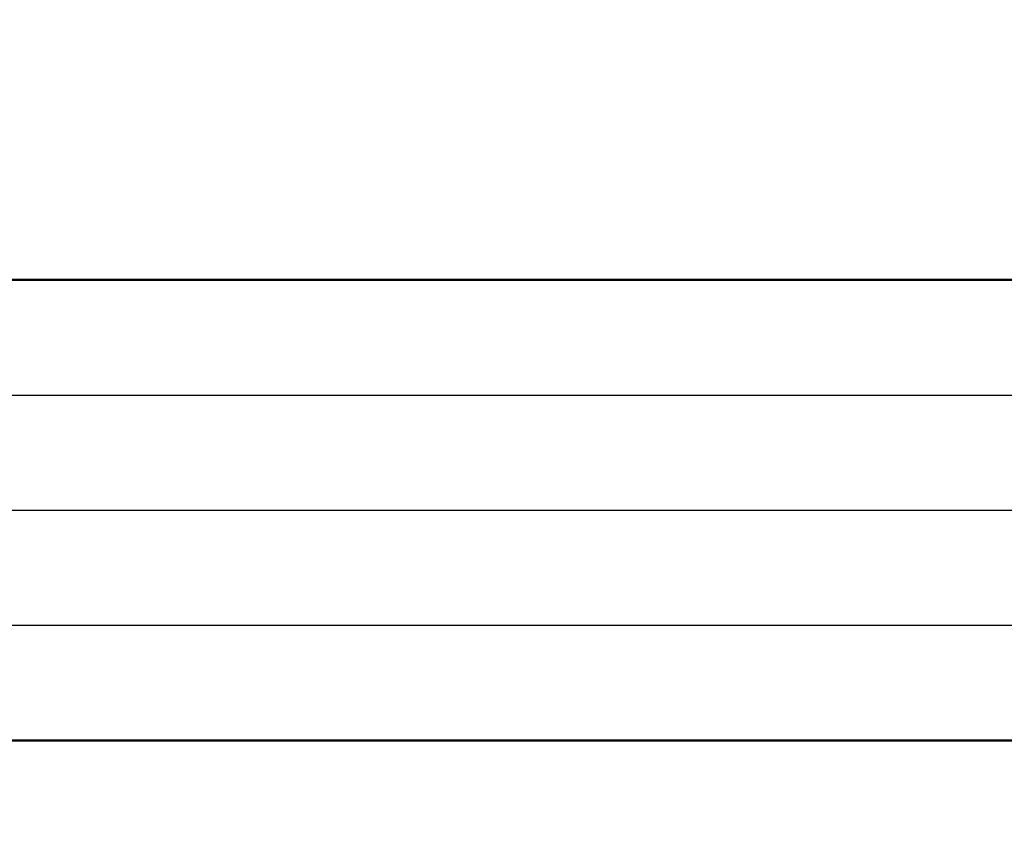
# Model space of a CAD drawing. Header units: millimetres. Extents: x -237800 to -118900, y -84100 to 8992.
# Tile 25 of 30: x -127343 to -124350, y -79295 to -76809. Entities that reach past the tile are written whole.
import ezdxf

# ---------------------------------------------------------------- set-up
doc = ezdxf.new("R2010")
doc.units = ezdxf.units.MM
doc.layers.add('RVB_ALG_TEKENBLAD_ALGEMEEN', color=2, linetype='Continuous')
doc.layers.add('RVB_ALG_VIEWPORT', color=200, linetype='Continuous', plot=False)
doc.styles.add('RVB_ALG 01.8mm_RE', font='arial.ttf', dxfattribs={"height": 1.8})

# ---------------------------------------------------------------- blocks, each defined once
blk = doc.blocks.new('*U293')
at = {"layer": 'RVB_ALG_VIEWPORT', "linetype": 'Continuous'}
blk.add_lwpolyline([(180, 0), (0, 0), (0, -55), (-210, -55), (-210, 222), (180, 222)], close=True, dxfattribs=at)
blk = doc.blocks.new('*U258')
at = {"color": 4, "linetype": 'Continuous', "lineweight": 50, "transparency": 16777216}
blk.add_lwpolyline([(-10, 51), (-190, 51), (-190, 65), (-10, 65)], close=True, dxfattribs=at)
at = {"color": 2, "linetype": 'Continuous', "lineweight": 25, "transparency": 16777216, "flags": 128}
for points in [[(-190, 61.5), (-10, 61.5)], [(-190, 58), (-10, 58)], [(-190, 54.5), (-10, 54.5)]]:
    blk.add_lwpolyline(points, dxfattribs=at)
at = {"color": 1, "linetype": 'Continuous', "lineweight": 18, "transparency": 16777216, "style": 'RVB_ALG 01.8mm_RE'}
for tag, p in [('RVB_WIJZ_NR_4', (-189, 62.5)), ('RVB_WIJZ_DATUM_4', (-183.5, 62.5)), ('RVB_WIJZ_TEK_4', (-169, 62.5)), ('RVB_WIJZ_OMSCHR_4', (-156, 62.5)), ('RVB_WIJZ_NR_3', (-189, 59)), ('RVB_WIJZ_DATUM_3', (-183.5, 59)), ('RVB_WIJZ_TEK_3', (-169, 59)), ('RVB_WIJZ_OMSCHR_3', (-156, 59)), ('RVB_WIJZ_NR_2', (-189, 55.5)), ('RVB_WIJZ_DATUM_2', (-183.5, 55.5)), ('RVB_WIJZ_TEK_2', (-169, 55.5)), ('RVB_WIJZ_OMSCHR_2', (-156, 55.5)), ('RVB_WIJZ_NR_1', (-189, 52)), ('RVB_WIJZ_DATUM_1', (-183.5, 52)), ('RVB_WIJZ_TEK_1', (-169, 52)), ('RVB_WIJZ_OMSCHR_1', (-156, 52))]:
    blk.add_attdef(tag, p, '', height=1.8, dxfattribs=at)

msp = doc.modelspace()

# ---------------------------------------------------------------- block references
at = {"layer": 'RVB_ALG_TEKENBLAD_ALGEMEEN', "xscale": 100, "yscale": 100, "zscale": 100}
msp.add_blockref('*U258', (-118900, -84100), dxfattribs=at)
at = {"layer": 'RVB_ALG_VIEWPORT', "xscale": 100, "yscale": 100, "zscale": 100}
msp.add_blockref('*U293', (-137900, -77600), dxfattribs=at)

doc.saveas('drawing.dxf')
